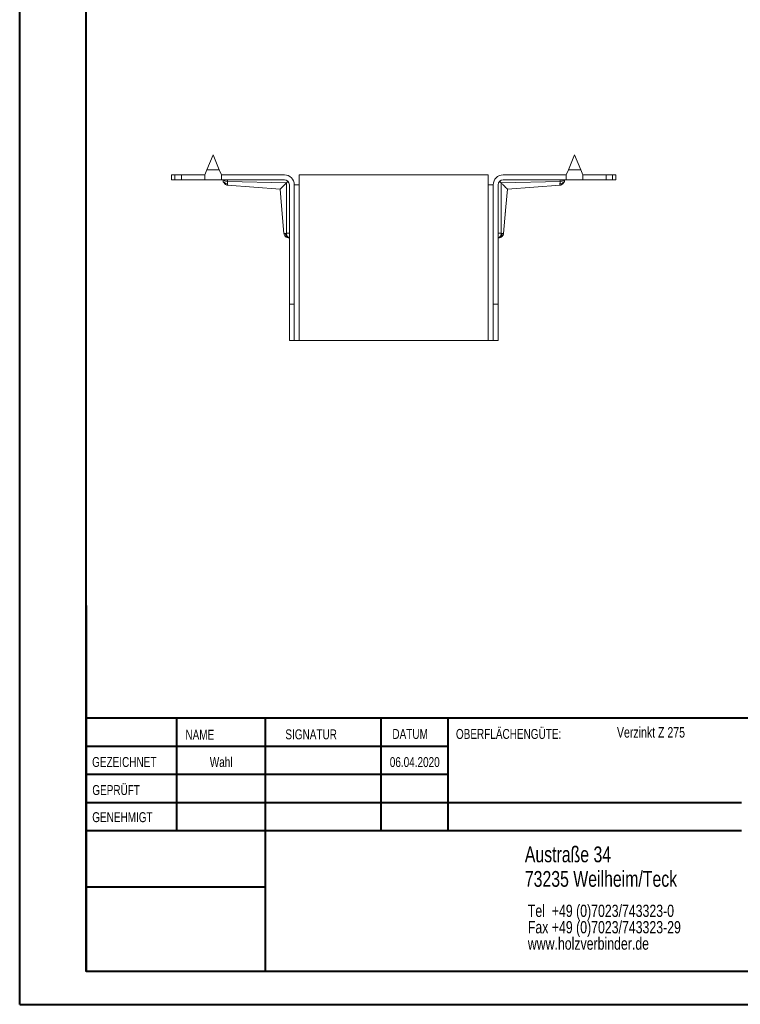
# Model space of a CAD drawing. Header units: millimetres. Extents: x 0 to 210, y 0 to 297.
# Tile 1 of 8: x 0 to 109, y 0 to 149. Entities that reach past the tile are written whole.
import ezdxf

# ---------------------------------------------------------------- set-up
doc = ezdxf.new("R2010")
doc.units = ezdxf.units.MM
doc.styles.add('SLDTEXTSTYLE0', font='TXT', dxfattribs={"width": 0.75})

# ---------------------------------------------------------------- blocks, each defined once
blk = doc.blocks.new('SW_NOTE_0')
at = {"color": 0, "linetype": 'Continuous', "lineweight": 0, "char_height": 1.8521, "attachment_point": 1, "style": 'SLDTEXTSTYLE0'}
for s, insert in [('Tel  +49 (0)7023/743323-0', (0, 2.39)), ('Fax +49 (0)7023/743323-29', (0, -0.08)), ('www.holzverbinder.de', (0, -2.55))]:
    blk.add_mtext(s, dxfattribs=dict(at, insert=insert))

msp = doc.modelspace()

# ---------------------------------------------------------------- linework, layer by layer
at = {"color": 7, "linetype": 'Continuous', "lineweight": 40}
for p, q in [((0.08, 0.21), (0.08, 297.21)), ((10.08, 5.21), (10.08, 292.21)), ((10.11, 60.37), (10.11, 5.12)), ((205.08, 43.37), (10.11, 43.37)), ((23.71, 43.37), (23.71, 26.37)), ((37.1, 43.37), (37.1, 5.12)), ((54.51, 43.37), (54.51, 26.37)), ((64.71, 26.37), (64.71, 43.37)), ((64.71, 39.1), (10.11, 39.1)), ((64.71, 34.87), (10.11, 34.87)), ((108.91, 30.62), (10.11, 30.62)), ((108.91, 26.37), (10.11, 26.37)), ((37.1, 17.87), (10.11, 17.87)), ((10.11, 13.71), (10.08, 13.71)), ((10.11, 9.46), (10.08, 9.46)), ((10.08, 5.21), (205.08, 5.21)), ((0.08, 0.21), (210.08, 0.21))]:
    msp.add_line(p, q, dxfattribs=at)
at = {"color": 7, "linetype": 'Continuous', "lineweight": 15}
for p, q in [((28.31, 126.06), (29.24, 128.31)), ((29.24, 128.31), (30.18, 126.06)), ((82.81, 126.06), (83.74, 128.31)), ((83.74, 128.31), (84.68, 126.06)), ((22.99, 125.31), (22.99, 124.56)), ((22.99, 125.31), (23.49, 125.31)), ((22.99, 124.56), (22.99, 125.31)), ((23.49, 124.56), (23.49, 125.31)), ((23.49, 125.31), (24.49, 125.31)), ((24.49, 125.31), (27.99, 125.31)), ((24.49, 125.31), (24.49, 124.56)), ((27.99, 124.56), (27.99, 125.31)), ((27.99, 125.31), (28, 125.31)), ((28.31, 126.06), (28, 125.31)), ((28, 125.31), (28, 124.56)), ((30.18, 126.06), (28.31, 126.06)), ((30.49, 125.31), (30.18, 126.06)), ((30.49, 125.31), (30.49, 124.56)), ((39.99, 125.31), (30.49, 125.31)), ((30.49, 124.56), (30.49, 125.31)), ((30.49, 125.31), (30.49, 125.31)), ((70.74, 125.31), (42.24, 125.31)), ((42.24, 125.31), (42.24, 123.81)), ((70.74, 123.81), (70.74, 125.31)), ((82.49, 125.31), (72.99, 125.31)), ((82.49, 124.56), (82.49, 125.31)), ((82.49, 125.31), (82.5, 125.31)), ((82.81, 126.06), (82.5, 125.31)), ((82.5, 125.31), (82.5, 124.56)), ((84.68, 126.06), (82.81, 126.06)), ((84.99, 125.31), (84.68, 126.06)), ((84.99, 125.31), (84.99, 124.56)), ((84.99, 125.31), (88.49, 125.31)), ((84.99, 124.56), (84.99, 125.31)), ((84.99, 125.31), (84.99, 125.31)), ((88.49, 124.56), (88.49, 125.31)), ((88.49, 125.31), (89.49, 125.31)), ((89.49, 124.56), (89.49, 125.31)), ((89.49, 125.31), (89.99, 125.31)), ((89.99, 124.56), (89.99, 125.31)), ((89.99, 125.31), (89.99, 124.56)), ((23.49, 124.56), (22.99, 124.56)), ((24.49, 124.56), (23.49, 124.56)), ((27.99, 124.56), (24.49, 124.56)), ((28, 124.56), (27.99, 124.56)), ((30.49, 124.56), (28, 124.56)), ((30.49, 124.56), (39.99, 124.56)), ((30.49, 124.56), (30.49, 124.56)), ((31.43, 124.32), (31.43, 124.56)), ((40.33, 124.13), (31.43, 124.32)), ((31.43, 123.76), (39.36, 123.16)), ((31.43, 123.76), (39.36, 123.16)), ((31.43, 123.76), (39.36, 123.16)), ((40.29, 116.49), (40.3, 124.1)), ((40.74, 105.81), (40.74, 123.81)), ((41.49, 123.81), (41.49, 105.81)), ((42.24, 123.81), (41.49, 123.81)), ((42.24, 123.81), (42.24, 100.31)), ((70.74, 100.31), (70.74, 123.81)), ((71.49, 123.81), (70.74, 123.81)), ((71.49, 105.81), (71.49, 123.81)), ((72.24, 105.81), (72.24, 123.81)), ((81.56, 124.32), (72.66, 124.13)), ((72.68, 124.1), (72.7, 116.49)), ((72.99, 124.56), (82.49, 124.56)), ((73.62, 123.16), (81.56, 123.76)), ((73.62, 123.16), (81.56, 123.76)), ((73.62, 123.16), (81.56, 123.76)), ((81.56, 124.56), (81.56, 124.32)), ((82.5, 124.56), (82.49, 124.56)), ((84.99, 124.56), (82.5, 124.56)), ((88.49, 124.56), (84.99, 124.56)), ((84.99, 124.56), (84.99, 124.56)), ((89.49, 124.56), (88.49, 124.56)), ((89.99, 124.56), (89.49, 124.56)), ((40.64, 115.83), (40.74, 115.81)), ((72.24, 115.81), (72.35, 115.83)), ((40.74, 105.81), (41.49, 105.81)), ((40.74, 100.31), (40.74, 105.81)), ((41.49, 105.81), (41.49, 100.31)), ((71.49, 105.81), (72.24, 105.81)), ((71.49, 100.31), (71.49, 105.81)), ((72.24, 105.81), (72.24, 100.31)), ((40.74, 100.31), (41.49, 100.31)), ((42.24, 100.31), (41.49, 100.31)), ((70.74, 100.31), (42.24, 100.31)), ((71.49, 100.31), (70.74, 100.31)), ((71.49, 100.31), (72.24, 100.31))]:
    msp.add_line(p, q, dxfattribs=at)
at = {"color": 7, "linetype": 'Continuous', "lineweight": 0}
for p, q in [((64.71, 39.12), (10.11, 39.12)), ((23.71, 5.21), (23.71, 5.12)), ((54.51, 5.21), (54.51, 5.12))]:
    msp.add_line(p, q, dxfattribs=at)
at = {"color": 7, "linetype": 'Continuous', "lineweight": 15, "flags": 128}
for points in [[(39.36, 123.16), (39.58, 120.66), (39.93, 116.49)], [(39.36, 123.16), (39.58, 120.66), (39.93, 116.49)], [(39.36, 123.16), (39.58, 120.66), (39.93, 116.49)], [(73.05, 116.49), (73.35, 119.93), (73.62, 123.16)], [(73.05, 116.49), (73.35, 119.93), (73.62, 123.16)], [(73.05, 116.49), (73.39, 120.47), (73.62, 123.16)]]:
    msp.add_lwpolyline(points, dxfattribs=at)
at = {"color": 7, "linetype": 'Continuous', "lineweight": 15}
for centre, radius, start, end in [((39.99, 123.81), 1.5, 0, 90), ((72.99, 123.81), 1.5, 90, 180), ((39.99, 123.81), 0.75, 0, 90), ((72.99, 123.81), 0.75, 90, 180)]:
    msp.add_arc(centre, radius, start, end, dxfattribs=at)
for points, knots in [([(31.43, 123.94), (31.33, 123.94), (31.12, 124), (30.89, 124.16), (30.77, 124.36), (30.74, 124.49), (30.74, 124.56)], [0, 0, 0, 0, 0.285714, 0.571429, 0.785714, 1, 1, 1, 1]), ([(30.74, 124.56), (30.74, 124.54), (30.74, 124.53), (30.74, 124.51), (30.74, 124.51), (30.74, 124.5), (30.74, 124.5), (30.74, 124.5)], [-0.06911687, -0.06911687, -0.06911687, -0.06911687, -0.0529901, -0.04761451, -0.04223892, -0.03686333, -0.03149221, -0.03149221, -0.03149221, -0.03149221]), ([(30.76, 124.44), (30.76, 124.4), (30.77, 124.3), (30.79, 124.26), (30.79, 124.23)], [0, 0, 0, 0, 0.473565, 1, 1, 1, 1]), ([(31.43, 124.32), (31.32, 124.33), (31.11, 124.36), (30.89, 124.45), (30.81, 124.52), (30.78, 124.56)], [0, 0, 0, 0, 0.2857143, 0.5714286, 0.7743371, 0.7743371, 0.7743371, 0.7743371]), ([(30.79, 124.23), (30.83, 124.17), (30.89, 124.04), (31.04, 123.89), (31.23, 123.79), (31.37, 123.77), (31.44, 123.76)], [0, 0, 0, 0, 0.250004, 0.500005, 0.74997, 1, 1, 1, 1]), ([(30.79, 124.23), (30.83, 124.17), (30.89, 124.04), (31.04, 123.89), (31.23, 123.79), (31.37, 123.77), (31.44, 123.76)], [0, 0, 0, 0, 0.250009, 0.500011, 0.749974, 1, 1, 1, 1]), ([(31.43, 123.94), (31.43, 123.98), (31.43, 124.09), (31.43, 124.23), (31.43, 124.32)], [-0.03148795, -0.03148795, -0.03148795, -0.03148795, -0.0179513, 0.00000001, 0.00000001, 0.00000001, 0.00000001]), ([(31.44, 123.76), (31.44, 123.76), (31.44, 123.78), (31.43, 123.88), (31.43, 123.94)], [0, 0, 0, 0, 0.499755, 1, 1, 1, 1]), ([(39.36, 123.16), (39.36, 123.16), (39.34, 123.14), (39.42, 123.22), (39.56, 123.36), (39.76, 123.55), (40, 123.79), (40.19, 123.98), (40.3, 124.1)], [0, 0, 0, 0, 0.004766, 0.2202, 0.433739, 0.595007, 0.760853, 1, 1, 1, 1]), ([(72.68, 124.1), (72.73, 124.05), (72.88, 123.9), (73.12, 123.66), (73.37, 123.41), (73.58, 123.21), (73.61, 123.18), (73.62, 123.16)], [0, 0, 0, 0, 0.103568, 0.310198, 0.523847, 0.763582, 1, 1, 1, 1]), ([(81.55, 123.94), (81.66, 123.94), (81.87, 124), (82.09, 124.16), (82.22, 124.36), (82.24, 124.49), (82.24, 124.56)], [0, 0, 0, 0, 0.285714, 0.571429, 0.785714, 1, 1, 1, 1]), ([(81.56, 124.32), (81.56, 124.23), (81.55, 124.09), (81.55, 123.98), (81.55, 123.94)], [-0.03148795, -0.03148795, -0.03148795, -0.03148795, -0.01353664, 0.00000001, 0.00000001, 0.00000001, 0.00000001]), ([(81.55, 123.76), (81.62, 123.77), (81.76, 123.79), (81.94, 123.89), (82.1, 124.04), (82.16, 124.17), (82.19, 124.23)], [0, 0, 0, 0, 0.25003, 0.499995, 0.749996, 1, 1, 1, 1]), ([(81.55, 123.76), (81.62, 123.77), (81.76, 123.79), (81.94, 123.89), (82.1, 124.04), (82.16, 124.17), (82.19, 124.23)], [0, 0, 0, 0, 0.2500258, 0.499989, 0.7499915, 1, 1, 1, 1]), ([(81.55, 123.94), (81.55, 123.88), (81.55, 123.78), (81.55, 123.76), (81.55, 123.76)], [0, 0, 0, 0, 0.500186, 1, 1, 1, 1]), ([(82.2, 124.56), (82.18, 124.52), (82.09, 124.45), (81.87, 124.36), (81.66, 124.33), (81.56, 124.32)], [0, 0, 0, 0, 0.2029082, 0.4886224, 0.7743367, 0.7743367, 0.7743367, 0.7743367]), ([(82.19, 124.23), (82.2, 124.25), (82.21, 124.3), (82.23, 124.37), (82.24, 124.45), (82.24, 124.5), (82.24, 124.53)], [0, 0, 0, 0, 0.277097, 0.53969, 0.789521, 1, 1, 1, 1]), ([(82.19, 124.23), (82.2, 124.26), (82.21, 124.3), (82.22, 124.4), (82.23, 124.44)], [0, 0, 0, 0, 0.526435, 1, 1, 1, 1]), ([(82.24, 124.53), (82.24, 124.53), (82.24, 124.51), (82.24, 124.5), (82.24, 124.5), (82.24, 124.5)], [0, 0, 0, 0, 0.2849031, 0.999827, 1, 1, 1, 1]), ([(40.14, 116.49), (40.09, 116.49), (39.97, 116.49), (39.92, 116.49), (39.93, 116.49), (39.93, 116.49)], [0, 0, 0, 0, 0.488712, 0.999541, 1, 1, 1, 1]), ([(39.93, 116.49), (39.95, 116.4), (39.99, 116.22), (40.16, 115.99), (40.4, 115.84), (40.59, 115.82), (40.68, 115.81)], [0, 0, 0, 0, 0.250027, 0.500016, 0.750011, 1, 1, 1, 1]), ([(40.29, 116.49), (40.28, 116.49), (40.26, 116.49), (40.22, 116.49), (40.18, 116.49), (40.15, 116.49), (40.14, 116.49)], [0, 0, 0, 0, 0.165455, 0.391316, 0.695883, 1, 1, 1, 1]), ([(40.14, 116.49), (40.16, 116.4), (40.18, 116.22), (40.33, 116), (40.49, 115.86), (40.6, 115.84), (40.64, 115.83)], [0, 0, 0, 0, 0.284684, 0.569362, 0.854037, 1, 1, 1, 1]), ([(40.74, 116.51), (40.69, 116.51), (40.64, 116.5), (40.53, 116.5), (40.48, 116.5), (40.4, 116.5), (40.37, 116.5), (40.33, 116.5), (40.31, 116.49), (40.29, 116.49)], [-0.126791, -0.126791, -0.126791, -0.126791, -0.0817802, -0.0817802, -0.0412071, -0.0412071, -0.0158489, -0.0158489, 0, 0, 0, 0]), ([(40.29, 116.49), (40.3, 116.31), (40.41, 115.98), (40.64, 115.83), (40.74, 115.81)], [0, 0, 0, 0, 0.5, 0.9184242, 0.9184242, 0.9184242, 0.9184242]), ([(72.7, 116.49), (72.68, 116.49), (72.66, 116.5), (72.61, 116.5), (72.58, 116.5), (72.5, 116.5), (72.45, 116.5), (72.35, 116.5), (72.3, 116.51), (72.24, 116.51)], [-0.126791, -0.126791, -0.126791, -0.126791, -0.1109421, -0.1109421, -0.0855839, -0.0855839, -0.0450108, -0.0450108, 0, 0, 0, 0]), ([(72.24, 115.81), (72.35, 115.83), (72.58, 115.98), (72.69, 116.31), (72.7, 116.49)], [0, 0, 0, 0, 0.4184242, 0.9184242, 0.9184242, 0.9184242, 0.9184242]), ([(72.3, 115.81), (72.4, 115.82), (72.58, 115.84), (72.82, 115.99), (73, 116.22), (73.03, 116.4), (73.05, 116.49)], [0, 0, 0, 0, 0.249989, 0.499983, 0.749973, 1, 1, 1, 1]), ([(72.3, 115.81), (72.4, 115.82), (72.58, 115.84), (72.82, 115.99), (73, 116.22), (73.03, 116.4), (73.05, 116.49)], [0, 0, 0, 0, 0.249983, 0.499974, 0.749966, 1, 1, 1, 1]), ([(72.35, 115.83), (72.39, 115.84), (72.5, 115.86), (72.66, 116), (72.8, 116.22), (72.83, 116.4), (72.85, 116.49)], [0, 0, 0, 0, 0.145963, 0.430638, 0.715316, 1, 1, 1, 1]), ([(72.85, 116.49), (72.83, 116.49), (72.8, 116.49), (72.76, 116.49), (72.72, 116.49), (72.7, 116.49)], [0, 0, 0, 0, 0.3040022, 0.6087035, 1, 1, 1, 1]), ([(73.05, 116.49), (73.05, 116.49), (73.07, 116.49), (73.01, 116.49), (72.9, 116.49), (72.85, 116.49)], [0, 0, 0, 0, 0.000449, 0.511283, 1, 1, 1, 1]), ([(40.68, 115.81), (40.68, 115.81), (40.68, 115.81), (40.69, 115.81), (40.71, 115.81), (40.72, 115.81)], [0, 0, 0, 0, 0.000597, 0.62532, 1, 1, 1, 1]), ([(72.26, 115.81), (72.27, 115.81), (72.3, 115.81), (72.31, 115.81), (72.3, 115.81), (72.3, 115.81)], [0, 0, 0, 0, 0.370827, 0.999403, 1, 1, 1, 1])]:
    msp.add_open_spline(points, degree=3, knots=knots, dxfattribs=at)
for points in [[(40.33, 124.13), (40.32, 124.12), (40.31, 124.11), (40.3, 124.1)], [(40.53, 124.34), (40.46, 124.27), (40.39, 124.2), (40.33, 124.13)], [(72.46, 124.34), (72.53, 124.27), (72.59, 124.2), (72.66, 124.13)], [(72.68, 124.1), (72.68, 124.11), (72.67, 124.12), (72.66, 124.13)]]:
    msp.add_open_spline(points, degree=3, dxfattribs=at)

# ---------------------------------------------------------------- block references
at = {"color": 7, "linetype": 'Continuous', "lineweight": 0}
msp.add_blockref('SW_NOTE_0', (76.7, 12.85), dxfattribs=at)

# ---------------------------------------------------------------- texts
at = {"color": 7, "linetype": 'Continuous', "lineweight": 0, "style": 'SLDTEXTSTYLE0'}
for s, insert, char_height, attachment_point in [('NAME', (25.07, 41.62), 1.5, 1), ('SIGNATUR', (40.14, 41.68), 1.5, 1), ('DATUM', (56.28, 41.74), 1.5, 1), ('OBERFLÄCHENGÜTE:', (65.86, 41.74), 1.5, 1), ('Verzinkt Z 275', (90.14, 42.03), 1.5875, 1), ('GEZEICHNET', (11, 37.51), 1.5, 1), ('Wahl', (30.46, 37.5), 1.499, 2), ('06.04.2020', (59.65, 37.5), 1.499, 2), ('GEPRÜFT', (11.03, 33.28), 1.5, 1), ('GENEHMIGT', (11.02, 29.19), 1.5, 1), ('Austraße 34', (76.25, 24.02), 2.3813, 1), ('73235 Weilheim/Teck', (76.25, 20.32), 2.3813, 1)]:
    msp.add_mtext(s, dxfattribs=dict(at, insert=insert, char_height=char_height, attachment_point=attachment_point))

doc.saveas('drawing.dxf')
